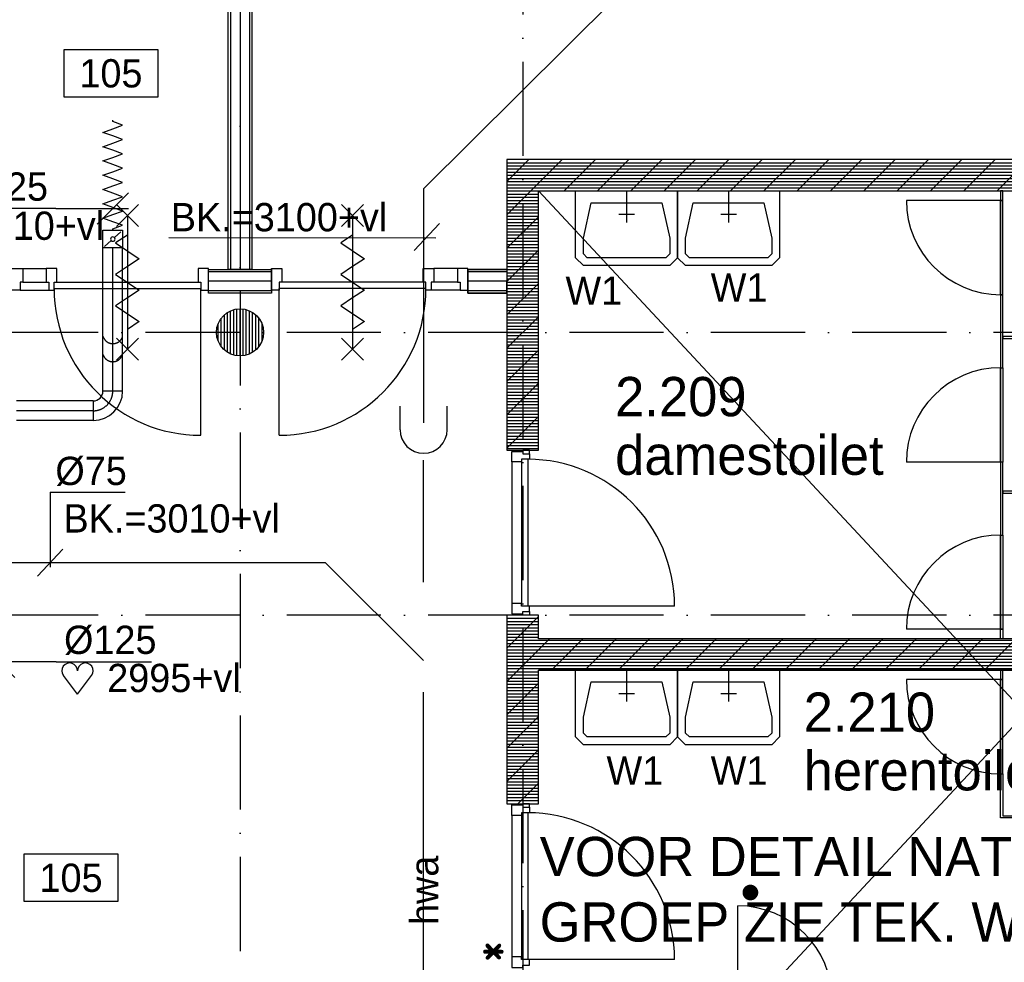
# Model space of a CAD drawing. Extents: x -1448 to 118900, y -195097 to 442500.
# Tile 94 of 103: x 63262 to 69532, y 409963 to 415963. Entities that reach past the tile are written whole.
import ezdxf
from ezdxf.enums import TextEntityAlignment as Align

# ---------------------------------------------------------------- set-up
doc = ezdxf.new("R2010")
doc.units = 0
doc.header["$LTSCALE"] = 100
for name, pattern in [('2322122', [47, 40, -7]), ('CENTER2', [11.25, 7.5, -1.25, 1.25, -1.25]), ('CENTER4', [5, 3.125, -0.625, 0.625, -0.625]), ('DASHDOT', [9, 6, -1.5, 0, -1.5]), ('LURETOUR', [6, 4, -2])]:
    doc.linetypes.add(name, pattern=pattern)
doc.layers.get('0').update_dxf_attribs({"linetype": 'CONTINUOUS'})
for name, color, linetype in [('AL$7----_STRAMIEN', 1, 'DASHDOT'), ('AL22----_BINNENWAND', 7, 'CONTINUOUS'), ('ALL-----_REFLIJNEN', 8, 'CONTINUOUS'), ('BOUW', 8, 'CONTINUOUS'), ('WL521---', 4, 'CONTINUOUS'), ('WL532---', 4, 'CONTINUOUS'), ('WL562---', 4, 'CONTINUOUS'), ('WL570---_HARTLIJN', 1, 'CONTINUOUS'), ('WL570---_RETOUR', 3, 'CONTINUOUS'), ('WM521---', 1, 'CONTINUOUS'), ('WM570---', 1, 'CONTINUOUS')]:
    doc.layers.add(name, color=color, linetype=linetype)
doc.styles.add('BURO-018', font='BUROFONT.shx', dxfattribs={"height": 180})
doc.styles.add('BURO-025', font='BUROFONT.shx', dxfattribs={"height": 250})
doc.styles.get("Standard").update_dxf_attribs({"font": 'ISOCP'})

# ---------------------------------------------------------------- blocks, each defined once
blk = doc.blocks.new('LU-1D-F-7D2BC')
at = {"color": 0, "linetype": 'CONTINUOUS'}
for p, q in [((-350, 0), (-341.2, 0)), ((-341.2, 0), (-318.5, 62.5)), ((-318.5, 62.5), (-295.7, 0)), ((-295.7, 0), (-273, -62.5)), ((-273, -62.5), (-250.2, 0)), ((-250.2, 0), (-227.5, 62.5)), ((-227.5, 62.5), (-204.7, 0)), ((-204.7, 0), (-182, -62.5)), ((-182, -62.5), (-159.2, 0)), ((-159.2, 0), (-136.5, 62.5)), ((-136.5, 62.5), (-113.7, 0)), ((-113.7, 0), (-91, -62.5)), ((-91, -62.5), (-68.2, 0)), ((-68.2, 0), (-45.5, 62.5)), ((-45.5, 62.5), (-22.7, 0)), ((-22.7, 0), (0, -62.5)), ((0, -62.5), (22.7, 0)), ((22.7, 0), (45.5, 62.5)), ((45.5, 62.5), (68.2, 0)), ((68.2, 0), (91, -62.5)), ((91, -62.5), (113.7, 0)), ((113.7, 0), (136.5, 62.5)), ((136.5, 62.5), (159.2, 0)), ((159.2, 0), (182, -62.5)), ((182, -62.5), (204.7, 0)), ((204.7, 0), (227.5, 62.5)), ((227.5, 62.5), (250.2, 0)), ((250.2, 0), (273, -62.5)), ((273, -62.5), (295.7, 0)), ((295.7, 0), (318.5, 62.5)), ((318.5, 62.5), (341.2, 0)), ((341.2, 0), (350, 0))]:
    blk.add_line(p, q, dxfattribs=at)
blk = doc.blocks.new('LU-1D-KL-7D70')
at = {"color": 0, "linetype": 'CONTINUOUS'}
for p, q in [((-56.4, 62.5), (-56.4, -62.5)), ((56.4, 62.5), (-56.4, 62.5)), ((47, 52), (9.5, 10.5)), ((56.4, -62.5), (56.4, 62.5)), ((-56.4, -62.5), (56.4, -62.5)), ((-9.5, -10.5), (-47, -52))]:
    blk.add_line(p, q, dxfattribs=at)
blk.add_circle((0, 0), 14.1, dxfattribs=at)
blk = doc.blocks.new('LU-1D-K-7D')
at = {"color": 0, "linetype": 'CONTINUOUS'}
for p, q in [((-0.5, 62.5), (0.5, 62.5)), ((-0.5, -62.5), (0.5, -62.5))]:
    blk.add_line(p, q, dxfattribs=at)
at = {"layer": 'WL570---_HARTLIJN', "linetype": 'CENTER2'}
blk.add_line((-0.5, 0), (0.5, 0), dxfattribs=at)
blk = doc.blocks.new('LU-ORND')
at = {"color": 0, "linetype": 'CONTINUOUS'}
for p, q in [((-3, 1.5), (-3, -1.5)), ((3, 1.5), (-3, 1.5)), ((3, -1.5), (3, 1.5)), ((-3, -1.5), (3, -1.5))]:
    blk.add_line(p, q, dxfattribs=at)
blk = doc.blocks.new('LU-1D-B-1-7D5A7D')
at = {"color": 0, "linetype": 'CONTINUOUS'}
for p, q in [((62.5, 125), (-62.5, 125)), ((-125, 62.5), (-125, -62.5))]:
    blk.add_line(p, q, dxfattribs=at)
for radius in [62.5, 187.5]:
    blk.add_arc((-125, 125), radius, 270, 0, dxfattribs=at)
at = {"layer": 'WL570---_HARTLIJN', "linetype": 'CENTER4'}
blk.add_arc((-125, 125), 125, 270, 0, dxfattribs=at)
blk = doc.blocks.new('*U119', base_point=(63194.7, 54158))
at = {"color": 0, "linetype": 'CONTINUOUS'}
for p, q in [((63232, 54058.3), (63032.5, 54257.7)), ((63494.7, 54158), (63032.2, 54158)), ((63494.7, 54158), (64101.2, 54158))]:
    blk.add_line(p, q, dxfattribs=at)
at = {"layer": 'WM570---', "linetype": 'CONTINUOUS', "style": 'BURO-018'}
blk.add_text('%%c125', height=180, dxfattribs=at).set_placement((63544.7, 54208))
blk = doc.blocks.new('HART')
at = {"color": 1}
for q in [(-39.7, 52.4), (39.7, 52.4)]:
    blk.add_line((0, 0), q, dxfattribs=at)
for centre, start, end in [((-22.1, 65.7), 0, 217.1867), ((22.1, 65.7), 322.8133, 180)]:
    blk.add_arc(centre, 22.1, start, end, dxfattribs=at)
blk = doc.blocks.new('*U122', base_point=(63792.7, 55652.5))
at = {"color": 0, "linetype": 'CONTINUOUS'}
for p, q in [((63755.5, 55552.8), (63954.9, 55752.2)), ((63492.7, 55652.5), (62886.3, 55652.5)), ((63492.7, 55652.5), (63955.2, 55652.5))]:
    blk.add_line(p, q, dxfattribs=at)
at = {"layer": 'WM570---', "linetype": 'CONTINUOUS', "style": 'BURO-018'}
blk.add_text('%%c125', height=180, dxfattribs=at).set_placement((63442.7, 55702.5), align=Align.RIGHT)
blk = doc.blocks.new('LDS')
at = {"color": 0, "linetype": 'CONTINUOUS'}
for p, q in [((0, 1), (1, 1)), ((0, -1), (1, -1))]:
    blk.add_line(p, q, dxfattribs=at)
blk.add_arc((0, 0), 1, 90, 270, dxfattribs=at)
blk = doc.blocks.new('2322122-5')
at = {"layer": 'WM521---', "color": 0, "style": 'BURO-018'}
blk.add_text('hwa', height=180, rotation=90, dxfattribs=at).set_placement((65834.5, 410421.4), align=Align.MIDDLE)

msp = doc.modelspace()

# ---------------------------------------------------------------- linework, layer by layer
at = {"layer": 'AL$7----_STRAMIEN', "color": 1}
for p, q in [((88065.4, 413972.7), (47396.4, 413972.7)), ((88065.4, 412172.7), (2467.7, 412172.7))]:
    msp.add_line(p, q, dxfattribs=at)
for points in [[(64665.4, 433137.4), (64665.4, 402583.9)], [(66465.4, 430097.3), (66465.4, 402583.9)]]:
    msp.add_lwpolyline(points, dxfattribs=at)
at = {"layer": 'AL22----_BINNENWAND', "color": 8}
for p, q in [((64590.4, 414372.7), (64590.4, 421082.7)), ((64740.4, 421082.7), (64740.4, 414372.7))]:
    msp.add_line(p, q, dxfattribs=at)
at = {"layer": 'AL22----_BINNENWAND', "color": 8, "linetype": 'CONTINUOUS'}
for p, q in [((64605.4, 421082.7), (64605.4, 414372.7)), ((64725.4, 421082.7), (64725.4, 414372.7))]:
    msp.add_line(p, q, dxfattribs=at)
at = {"layer": 'ALL-----_REFLIJNEN', "color": 8, "linetype": 'CONTINUOUS'}
for p, q in [((64665.4, 421082.7), (64665.4, 414372.7)), ((66716.9, 415072.7), (66365.4, 414721.3)), ((66504.7, 415072.7), (66365.4, 414933.4)), ((66365.4, 415072.7), (66365.4, 413222.9)), ((72965.4, 415072.7), (66365.4, 415072.7)), ((66929, 415072.7), (66729, 414872.7)), ((67141.1, 415072.7), (66941.1, 414872.7)), ((67353.3, 415072.7), (67153.3, 414872.7)), ((67565.4, 415072.7), (67365.4, 414872.7)), ((67777.5, 415072.7), (67577.5, 414872.7)), ((67989.6, 415072.7), (67789.6, 414872.7)), ((68201.8, 415072.7), (68001.8, 414872.7)), ((68413.9, 415072.7), (68213.9, 414872.7)), ((68626, 415072.7), (68426, 414872.7)), ((68838.2, 415072.7), (68638.2, 414872.7)), ((69050.3, 415072.7), (68850.3, 414872.7)), ((69262.4, 415072.7), (69062.4, 414872.7)), ((69474.6, 415072.7), (69274.6, 414872.7)), ((69686.7, 415072.7), (69486.7, 414872.7)), ((66365.4, 415052.7), (72965.4, 415052.7)), ((66365.4, 415032.7), (72965.4, 415032.7)), ((66365.4, 415012.7), (72965.4, 415012.7)), ((66365.4, 414992.7), (72965.4, 414992.7)), ((66365.4, 414972.7), (72965.4, 414972.7)), ((66365.4, 414952.7), (72965.4, 414952.7)), ((66365.4, 414932.7), (72965.4, 414932.7)), ((66365.4, 414912.7), (72965.4, 414912.7)), ((66365.4, 414892.7), (72965.4, 414892.7)), ((66365.4, 414872.7), (72965.4, 414872.7)), ((66365.4, 414852.7), (66565.4, 414852.7)), ((66365.4, 414832.7), (66565.4, 414832.7)), ((66565.4, 413222.9), (66565.4, 414872.7)), ((66565.4, 414872.7), (70765.4, 414872.7)), ((66801.7, 414572.7), (66801.7, 414872.7)), ((66801.7, 414872.7), (67451.7, 414872.7)), ((67451.7, 414872.7), (67451.7, 414572.7)), ((67451.7, 414572.7), (67451.7, 414872.7)), ((67451.7, 414872.7), (68101.7, 414872.7)), ((68101.7, 414872.7), (68101.7, 414572.7)), ((69521.9, 414872.7), (69508.9, 414872.7)), ((69508.9, 414872.7), (69508.9, 414812.7)), ((69521.9, 414812.7), (69521.9, 414872.7)), ((65452.5, 414786.7), (65312.5, 414646.7)), ((65312.5, 414786.7), (65452.5, 414646.7)), ((66365.4, 414812.7), (66565.4, 414812.7)), ((66365.4, 414792.7), (66565.4, 414792.7)), ((66365.4, 414772.7), (66565.4, 414772.7)), ((66851.7, 414572.7), (66901.7, 414797.7)), ((66901.7, 414797.7), (67351.7, 414797.7)), ((67351.7, 414797.7), (67401.7, 414572.7)), ((67501.7, 414572.7), (67551.7, 414797.7)), ((67551.7, 414797.7), (68001.7, 414797.7)), ((68001.7, 414797.7), (68051.7, 414572.7)), ((69508.9, 414812.7), (68908.9, 414812.7)), ((69508.9, 414212.7), (69508.9, 414812.7)), ((69521.9, 414812.7), (69508.9, 414812.7)), ((69508.9, 414812.7), (69508.9, 414212.7)), ((69508.9, 414812.7), (69521.9, 414812.7)), ((69521.9, 414212.7), (69521.9, 414812.7)), ((65382.5, 414716.7), (65382.5, 413866.7)), ((66365.4, 414752.7), (66565.4, 414752.7)), ((66365.4, 414732.7), (66565.4, 414732.7)), ((66365.4, 414712.7), (66565.4, 414712.7)), ((66565.4, 414709.1), (66365.4, 414509.1)), ((66365.4, 414692.7), (66565.4, 414692.7)), ((66365.4, 414672.7), (66565.4, 414672.7)), ((66365.4, 414652.7), (66565.4, 414652.7)), ((66365.4, 414632.7), (66565.4, 414632.7)), ((65382.5, 414591.7), (65307.5, 414541.7)), ((66365.4, 414612.7), (66565.4, 414612.7)), ((66365.4, 414592.7), (66565.4, 414592.7)), ((66365.4, 414572.7), (66565.4, 414572.7)), ((66801.7, 414447.7), (66801.7, 414572.7)), ((66851.7, 414472.7), (66851.7, 414572.7)), ((67401.7, 414572.7), (67401.7, 414472.7)), ((67451.7, 414572.7), (67451.7, 414447.7)), ((67451.7, 414447.7), (67451.7, 414572.7)), ((67501.7, 414472.7), (67501.7, 414572.7)), ((68051.7, 414572.7), (68051.7, 414472.7)), ((68101.7, 414572.7), (68101.7, 414447.7)), ((65307.5, 414541.7), (65457.5, 414441.7)), ((66365.4, 414552.7), (66565.4, 414552.7)), ((66365.4, 414532.7), (66565.4, 414532.7)), ((66365.4, 414512.7), (66565.4, 414512.7)), ((65457.5, 414441.7), (65382.5, 414391.7)), ((66565.4, 414497), (66365.4, 414297)), ((66365.4, 414492.7), (66565.4, 414492.7)), ((66365.4, 414472.7), (66565.4, 414472.7)), ((66365.4, 414452.7), (66565.4, 414452.7)), ((66851.7, 414397.7), (66801.7, 414447.7)), ((66876.7, 414447.7), (66851.7, 414472.7)), ((67376.7, 414447.7), (66876.7, 414447.7)), ((67401.7, 414472.7), (67376.7, 414447.7)), ((67451.7, 414447.7), (67401.7, 414397.7)), ((67501.7, 414397.7), (67451.7, 414447.7)), ((67526.7, 414447.7), (67501.7, 414472.7)), ((68026.7, 414447.7), (67526.7, 414447.7)), ((68051.7, 414472.7), (68026.7, 414447.7)), ((68101.7, 414447.7), (68051.7, 414397.7)), ((63214.4, 414379.7), (63281.4, 414379.7)), ((63281.4, 414379.7), (63281.4, 414291.7)), ((63281.4, 414379.7), (63431.4, 414379.7)), ((63498.4, 414379.7), (63431.4, 414379.7)), ((63431.4, 414379.7), (63431.4, 414291.7)), ((63498.4, 414291.7), (63498.4, 414379.7)), ((64465.4, 414379.7), (64398.4, 414379.7)), ((64398.4, 414379.7), (64398.4, 414291.7)), ((64465.4, 414240.7), (64465.4, 414379.7)), ((64865.5, 414240.7), (64865.5, 414379.7)), ((64865.5, 414379.7), (64932.5, 414379.7)), ((64932.5, 414379.7), (64932.5, 414291.7)), ((65382.5, 414391.7), (65307.5, 414341.7)), ((65832.5, 414291.7), (65832.5, 414379.7)), ((65832.5, 414379.7), (65899.5, 414379.7)), ((66049.5, 414379.7), (65899.5, 414379.7)), ((65899.5, 414379.7), (65899.5, 414291.7)), ((66116.5, 414379.7), (66049.5, 414379.7)), ((66049.5, 414379.7), (66049.5, 414291.7)), ((66116.5, 414240.7), (66116.5, 414379.7)), ((66365.4, 414432.7), (66565.4, 414432.7)), ((66365.4, 414412.7), (66565.4, 414412.7)), ((66365.4, 414392.7), (66565.4, 414392.7)), ((67401.7, 414397.7), (66851.7, 414397.7)), ((68051.7, 414397.7), (67501.7, 414397.7)), ((64465.4, 414222.7), (64465.4, 414372.7)), ((64465.4, 414372.7), (64865.4, 414372.7)), ((64865.4, 414357.7), (64465.4, 414357.7)), ((64740.4, 414372.7), (64590.4, 414372.7)), ((64865.4, 414372.7), (64865.4, 414222.7)), ((65307.5, 414341.7), (65457.5, 414241.7)), ((66365.5, 414372.7), (66116.5, 414372.7)), ((66116.5, 414372.7), (66116.5, 414222.7)), ((66116.5, 414222.7), (66116.5, 414372.7)), ((66116.5, 414372.7), (66365.4, 414372.7)), ((66362, 414357.7), (66116.5, 414357.7)), ((66365.4, 414357.7), (66116.5, 414357.7)), ((66365.4, 414222.7), (66365.5, 414372.7)), ((66365.4, 414372.7), (66365.4, 414222.7)), ((66365.4, 414372.7), (66565.4, 414372.7)), ((66365.4, 414352.7), (66565.4, 414352.7)), ((66365.4, 414332.7), (66565.4, 414332.7)), ((63281.4, 414291.7), (63264.4, 414291.7)), ((63264.4, 414291.7), (63264.4, 414240.7)), ((63281.4, 414291.7), (63431.4, 414291.7)), ((63431.4, 414291.7), (63448.4, 414291.7)), ((63448.4, 414291.7), (63448.4, 414240.7)), ((63481.4, 414291.7), (64415.4, 414291.7)), ((63481.4, 414240.7), (63481.4, 414291.7)), ((63481.4, 414291.7), (63498.4, 414291.7)), ((64398.4, 414291.7), (64415.4, 414291.7)), ((64415.4, 414291.7), (64415.4, 414240.7)), ((64862, 414297.7), (64465.4, 414297.7)), ((64932.5, 414291.7), (64915.5, 414291.7)), ((64915.5, 414291.7), (64915.5, 414240.7)), ((65849.5, 414291.7), (64915.5, 414291.7)), ((65849.5, 414291.7), (65832.5, 414291.7)), ((65849.5, 414240.7), (65849.5, 414291.7)), ((65899.5, 414291.7), (65882.5, 414291.7)), ((65882.5, 414291.7), (65882.5, 414240.7)), ((66049.5, 414291.7), (65899.5, 414291.7)), ((66049.5, 414291.7), (66066.5, 414291.7)), ((66066.5, 414291.7), (66066.5, 414240.7)), ((66365.5, 414297.7), (66116.5, 414297.7)), ((66365.4, 414312.7), (66565.4, 414312.7)), ((66365.4, 414292.7), (66565.4, 414292.7)), ((66565.4, 414284.9), (66365.4, 414084.9)), ((66365.4, 414272.7), (66565.4, 414272.7)), ((66365.4, 414252.7), (66565.4, 414252.7)), ((63264.4, 414240.7), (63214.4, 414240.7)), ((63264.4, 414240.7), (63448.4, 414240.7)), ((63448.4, 414240.7), (63481.4, 414240.7)), ((63448.4, 414240.7), (63481.4, 414240.7)), ((63481.4, 414251.7), (64415.4, 414251.7)), ((64415.4, 413317.7), (64415.4, 414251.7)), ((64415.4, 414240.7), (64465.4, 414240.7)), ((64865.4, 414237.7), (64465.4, 414237.7)), ((64865.4, 414222.7), (64465.4, 414222.7)), ((64915.5, 414240.7), (64865.5, 414240.7)), ((64915.5, 413317.7), (64915.5, 414251.7)), ((65849.5, 414251.7), (64915.5, 414251.7)), ((65382.5, 414191.7), (65307.5, 414141.7)), ((65457.5, 414241.7), (65382.5, 414191.7)), ((65882.5, 414240.7), (65849.5, 414240.7)), ((65882.5, 414240.7), (65849.5, 414240.7)), ((66066.5, 414240.7), (65882.5, 414240.7)), ((66066.5, 414240.7), (66116.5, 414240.7)), ((66362, 414237.7), (66116.5, 414237.7)), ((66365.4, 414237.7), (66116.5, 414237.7)), ((66116.5, 414222.7), (66365.4, 414222.7)), ((66365.4, 414222.7), (66116.5, 414222.7)), ((66365.4, 414232.7), (66565.4, 414232.7)), ((66365.4, 414212.7), (66565.4, 414212.7)), ((66365.4, 414192.7), (66565.4, 414192.7)), ((69508.9, 414212.7), (69521.9, 414212.7)), ((69521.9, 414212.7), (69508.9, 414212.7)), ((69508.9, 414212.7), (69508.9, 413747.7)), ((69521.9, 413747.7), (69521.9, 414212.7)), ((65307.5, 414141.7), (65457.5, 414041.7)), ((66365.4, 414172.7), (66565.4, 414172.7)), ((66365.4, 414152.7), (66565.4, 414152.7)), ((66365.4, 414132.7), (66565.4, 414132.7)), ((64565.6, 413860.9), (64565.6, 414084.5)), ((64585.6, 413845.8), (64585.6, 414099.6)), ((64605.6, 413835.3), (64605.6, 414110.2)), ((64625.6, 413828.2), (64625.6, 414117.3)), ((64645.6, 413824.1), (64645.6, 414121.4)), ((64665.6, 413822.7), (64665.6, 414122.7)), ((64685.6, 413824.1), (64685.6, 414121.4)), ((64705.6, 413828.2), (64705.6, 414117.3)), ((64725.6, 413835.3), (64725.6, 414110.2)), ((64745.6, 413845.8), (64745.6, 414099.6)), ((64765.6, 413860.9), (64765.6, 414084.5)), ((66365.4, 414112.7), (66565.4, 414112.7)), ((66365.4, 414092.7), (66565.4, 414092.7)), ((66365.4, 414072.7), (66565.4, 414072.7)), ((66565.4, 414072.7), (66365.4, 413872.7)), ((64525.6, 413918.9), (64525.6, 414026.6)), ((64545.6, 413882.7), (64545.6, 414062.7)), ((64785.6, 413882.7), (64785.6, 414062.7)), ((64805.6, 413918.9), (64805.6, 414026.6)), ((65457.5, 414041.7), (65382.5, 413991.7)), ((66365.4, 414052.7), (66565.4, 414052.7)), ((66365.4, 414032.7), (66565.4, 414032.7)), ((66365.4, 414012.7), (66565.4, 414012.7)), ((66365.4, 413992.7), (66565.4, 413992.7)), ((66365.4, 413972.7), (66565.4, 413972.7)), ((66365.4, 413952.7), (66565.4, 413952.7)), ((70765.4, 413946.2), (69521.9, 413946.2)), ((69521.9, 413946.2), (69521.9, 413933.2)), ((65452.5, 413936.7), (65312.5, 413796.7)), ((65312.5, 413936.7), (65452.5, 413796.7)), ((66365.4, 413932.7), (66565.4, 413932.7)), ((66365.4, 413912.7), (66565.4, 413912.7)), ((66365.4, 413892.7), (66565.4, 413892.7)), ((69521.9, 413933.2), (70765.4, 413933.2)), ((66365.4, 413872.7), (66565.4, 413872.7)), ((66565.4, 413860.6), (66365.4, 413660.6)), ((66365.4, 413852.7), (66565.4, 413852.7)), ((66365.4, 413832.7), (66565.4, 413832.7)), ((66365.4, 413812.7), (66565.4, 413812.7)), ((66365.4, 413792.7), (66565.4, 413792.7)), ((66365.4, 413772.7), (66565.4, 413772.7)), ((66365.4, 413752.7), (66565.4, 413752.7)), ((66365.4, 413732.7), (66565.4, 413732.7)), ((66365.4, 413712.7), (66565.4, 413712.7)), ((66365.4, 413692.7), (66565.4, 413692.7)), ((69508.9, 413747.7), (69508.9, 413147.7)), ((69508.9, 413747.7), (69521.9, 413747.7)), ((69508.9, 413147.7), (69508.9, 413747.7)), ((69508.9, 413747.7), (69521.9, 413747.7)), ((69521.9, 413747.7), (69521.9, 413147.7)), ((66365.4, 413672.7), (66565.4, 413672.7)), ((66365.4, 413652.7), (66565.4, 413652.7)), ((66565.4, 413648.5), (66365.4, 413448.5)), ((66365.4, 413632.7), (66565.4, 413632.7)), ((66365.4, 413612.7), (66565.4, 413612.7)), ((66365.4, 413592.7), (66565.4, 413592.7)), ((66365.4, 413572.7), (66565.4, 413572.7)), ((66365.4, 413552.7), (66565.4, 413552.7)), ((66365.4, 413532.7), (66565.4, 413532.7)), ((66365.4, 413512.7), (66565.4, 413512.7)), ((66365.4, 413492.7), (66565.4, 413492.7)), ((66365.4, 413472.7), (66565.4, 413472.7)), ((66365.4, 413452.7), (66565.4, 413452.7)), ((66565.4, 413436.3), (66365.4, 413236.3)), ((66365.4, 413432.7), (66565.4, 413432.7)), ((66365.4, 413412.7), (66565.4, 413412.7)), ((66365.4, 413392.7), (66565.4, 413392.7)), ((66365.4, 413372.7), (66565.4, 413372.7)), ((66365.4, 413352.7), (66565.4, 413352.7)), ((66365.4, 413332.7), (66565.4, 413332.7)), ((66365.4, 413312.7), (66565.4, 413312.7)), ((66365.4, 413292.7), (66565.4, 413292.7)), ((66365.4, 413272.7), (66565.4, 413272.7)), ((66365.4, 413252.7), (66565.4, 413252.7)), ((66365.4, 413232.7), (66565.4, 413232.7)), ((66365.4, 413222.9), (66565.4, 413222.9)), ((66395.4, 413147.9), (66395.4, 413214.9)), ((66395.4, 413214.9), (66465.4, 413214.9)), ((66509.4, 413222.9), (66465.4, 413222.9)), ((66465.4, 413222.9), (66465.4, 413199.9)), ((66465.4, 413214.9), (66465.4, 413199.9)), ((66465.4, 413199.9), (66509.4, 413199.9)), ((66509.4, 413199.9), (66509.4, 413222.9)), ((66509.4, 413199.9), (66509.4, 413164.9)), ((66565.4, 413224.2), (66564.1, 413222.9)), ((66395.4, 413147.9), (66395.4, 412247.9)), ((66458.4, 413147.9), (66395.4, 413147.9)), ((66509.4, 413164.9), (66458.4, 413164.9)), ((66458.4, 413164.9), (66458.4, 413147.9)), ((66458.4, 413164.9), (66458.4, 412230.9)), ((66498.4, 413164.9), (66498.4, 412230.9)), ((69508.9, 413147.7), (68908.9, 413147.7)), ((69521.9, 413147.7), (69508.9, 413147.7)), ((69508.9, 413147.7), (69508.9, 412682.7)), ((69521.9, 413147.7), (69508.9, 413147.7)), ((69521.9, 412682.7), (69521.9, 413147.7)), ((70765.4, 412962.2), (69521.9, 412962.2)), ((69521.9, 412962.2), (69521.9, 412949.2)), ((69521.9, 412949.2), (70765.4, 412949.2)), ((69508.9, 412682.7), (69508.9, 412082.7)), ((69508.9, 412082.7), (69508.9, 412682.7)), ((69508.9, 412682.7), (69521.9, 412682.7)), ((69508.9, 412682.7), (69521.9, 412682.7)), ((69521.9, 412682.7), (69521.9, 412082.7)), ((66458.4, 412247.9), (66395.4, 412247.9)), ((66395.4, 412247.9), (66395.4, 412180.9)), ((66458.4, 412230.9), (66458.4, 412247.9)), ((66509.4, 412230.9), (66458.4, 412230.9)), ((66465.4, 412180.9), (66465.4, 412195.9)), ((66465.4, 412195.9), (66509.4, 412195.9)), ((66465.4, 412172.9), (66465.4, 412195.9)), ((67432.4, 412230.9), (66498.4, 412230.9)), ((66509.4, 412195.9), (66509.4, 412230.9)), ((66509.4, 412195.9), (66509.4, 412172.9)), ((66565.4, 412172.7), (66365.4, 412172.7)), ((66365.4, 412172.7), (66365.4, 410972.9)), ((66565.4, 412163.5), (66365.4, 411963.5)), ((66365.4, 412152.7), (66565.4, 412152.7)), ((66365.4, 412132.7), (66565.4, 412132.7)), ((66395.4, 412180.9), (66465.4, 412180.9)), ((66509.4, 412172.9), (66465.4, 412172.9)), ((66565.4, 412022.7), (66565.4, 412172.7)), ((66365.4, 412112.7), (66565.4, 412112.7)), ((66365.4, 412092.7), (66565.4, 412092.7)), ((66365.4, 412072.7), (66565.4, 412072.7)), ((69508.9, 412082.7), (68908.9, 412082.7)), ((69521.9, 412082.7), (69508.9, 412082.7)), ((69508.9, 412022.7), (69508.9, 412082.7)), ((69508.9, 412082.7), (69521.9, 412082.7)), ((69521.9, 412082.7), (69521.9, 412022.7)), ((66365.4, 412052.7), (66565.4, 412052.7)), ((66365.4, 412032.7), (66565.4, 412032.7)), ((66636.7, 412022.7), (66365.4, 411751.4)), ((66365.4, 412012.7), (70965.4, 412012.7)), ((70765.4, 412022.7), (66565.4, 412022.7)), ((70765.4, 412022.7), (66565.4, 412022.7)), ((66848.8, 412022.7), (66648.8, 411822.7)), ((67061, 412022.7), (66861, 411822.7)), ((67273.1, 412022.7), (67073.1, 411822.7)), ((67485.2, 412022.7), (67285.2, 411822.7)), ((67697.4, 412022.7), (67497.4, 411822.7)), ((67909.5, 412022.7), (67709.5, 411822.7)), ((68121.6, 412022.7), (67921.6, 411822.7)), ((68333.8, 412022.7), (68133.8, 411822.7)), ((68545.9, 412022.7), (68345.9, 411822.7)), ((68758, 412022.7), (68558, 411822.7)), ((68970.2, 412022.7), (68770.2, 411822.7)), ((69182.3, 412022.7), (68982.3, 411822.7)), ((69394.4, 412022.7), (69194.4, 411822.7)), ((69606.6, 412022.7), (69406.6, 411822.7)), ((69521.9, 412022.7), (69508.9, 412022.7)), ((66365.4, 411992.7), (70965.4, 411992.7)), ((66365.4, 411972.7), (70965.4, 411972.7)), ((66365.4, 411952.7), (70965.4, 411952.7)), ((66365.4, 411932.7), (70965.4, 411932.7)), ((66365.4, 411912.7), (70965.4, 411912.7)), ((66365.4, 411892.7), (70965.4, 411892.7)), ((66365.4, 411872.7), (70965.4, 411872.7)), ((66365.4, 411852.7), (70965.4, 411852.7)), ((66365.4, 411832.7), (70965.4, 411832.7)), ((66365.4, 411812.7), (66565.4, 411812.7)), ((70765.4, 411822.7), (66565.4, 411822.7)), ((66565.4, 410972.9), (66565.4, 411822.7)), ((66565.4, 411822.7), (70765.4, 411822.7)), ((66801.7, 411522.7), (66801.7, 411822.7)), ((66801.7, 411822.7), (67451.7, 411822.7)), ((67451.7, 411822.7), (67451.7, 411522.7)), ((67451.7, 411522.7), (67451.7, 411822.7)), ((67451.7, 411822.7), (68101.7, 411822.7)), ((68101.7, 411822.7), (68101.7, 411522.7)), ((69521.9, 411822.7), (69508.9, 411822.7)), ((69508.9, 411822.7), (69508.9, 411762.7)), ((69521.9, 411762.7), (69521.9, 411822.7)), ((66365.4, 411792.7), (66565.4, 411792.7)), ((66365.4, 411772.7), (66565.4, 411772.7)), ((66365.4, 411752.7), (66565.4, 411752.7)), ((66851.7, 411522.7), (66901.7, 411747.7)), ((66901.7, 411747.7), (67351.7, 411747.7)), ((67351.7, 411747.7), (67401.7, 411522.7)), ((67501.7, 411522.7), (67551.7, 411747.7)), ((67551.7, 411747.7), (68001.7, 411747.7)), ((68001.7, 411747.7), (68051.7, 411522.7)), ((69508.9, 411762.7), (68908.9, 411762.7)), ((69508.9, 411162.7), (69508.9, 411762.7)), ((69521.9, 411762.7), (69508.9, 411762.7)), ((69508.9, 411762.7), (69508.9, 411162.7)), ((69508.9, 411762.7), (69521.9, 411762.7)), ((69521.9, 411162.7), (69521.9, 411762.7)), ((66565.4, 411739.3), (66365.4, 411539.3)), ((66365.4, 411732.7), (66565.4, 411732.7)), ((66365.4, 411712.7), (66565.4, 411712.7)), ((66365.4, 411692.7), (66565.4, 411692.7)), ((66365.4, 411672.7), (66565.4, 411672.7)), ((66365.4, 411652.7), (66565.4, 411652.7)), ((66365.4, 411632.7), (66565.4, 411632.7)), ((66365.4, 411612.7), (66565.4, 411612.7)), ((66365.4, 411592.7), (66565.4, 411592.7)), ((66365.4, 411572.7), (66565.4, 411572.7)), ((66365.4, 411552.7), (66565.4, 411552.7)), ((66365.4, 411532.7), (66565.4, 411532.7)), ((66565.4, 411527.1), (66365.4, 411327.1)), ((66365.4, 411512.7), (66565.4, 411512.7)), ((66801.7, 411397.7), (66801.7, 411522.7)), ((66851.7, 411422.7), (66851.7, 411522.7)), ((67401.7, 411522.7), (67401.7, 411422.7)), ((67451.7, 411522.7), (67451.7, 411397.7)), ((67451.7, 411397.7), (67451.7, 411522.7)), ((67501.7, 411422.7), (67501.7, 411522.7)), ((68051.7, 411522.7), (68051.7, 411422.7)), ((68101.7, 411522.7), (68101.7, 411397.7)), ((66365.4, 411492.7), (66565.4, 411492.7)), ((66365.4, 411472.7), (66565.4, 411472.7)), ((66365.4, 411452.7), (66565.4, 411452.7)), ((66365.4, 411432.7), (66565.4, 411432.7)), ((66365.4, 411412.7), (66565.4, 411412.7)), ((66365.4, 411392.7), (66565.4, 411392.7)), ((66365.4, 411372.7), (66565.4, 411372.7)), ((66851.7, 411347.7), (66801.7, 411397.7)), ((66876.7, 411397.7), (66851.7, 411422.7)), ((67376.7, 411397.7), (66876.7, 411397.7)), ((67401.7, 411422.7), (67376.7, 411397.7)), ((67451.7, 411397.7), (67401.7, 411347.7)), ((67501.7, 411347.7), (67451.7, 411397.7)), ((67526.7, 411397.7), (67501.7, 411422.7)), ((68026.7, 411397.7), (67526.7, 411397.7)), ((68051.7, 411422.7), (68026.7, 411397.7)), ((68101.7, 411397.7), (68051.7, 411347.7)), ((66365.4, 411352.7), (66565.4, 411352.7)), ((66365.4, 411332.7), (66565.4, 411332.7)), ((66565.4, 411315), (66365.4, 411115)), ((66365.4, 411312.7), (66565.4, 411312.7)), ((67401.7, 411347.7), (66851.7, 411347.7)), ((68051.7, 411347.7), (67501.7, 411347.7)), ((66365.4, 411292.7), (66565.4, 411292.7)), ((66365.4, 411272.7), (66565.4, 411272.7)), ((66365.4, 411252.7), (66565.4, 411252.7)), ((66365.4, 411232.7), (66565.4, 411232.7)), ((66365.4, 411212.7), (66565.4, 411212.7)), ((66365.4, 411192.7), (66565.4, 411192.7)), ((66365.4, 411172.7), (66565.4, 411172.7)), ((66365.4, 411152.7), (66565.4, 411152.7)), ((66365.4, 411132.7), (66565.4, 411132.7)), ((69508.9, 410883.2), (69508.9, 411162.7)), ((69508.9, 411162.7), (69521.9, 411162.7)), ((69508.9, 411162.7), (69521.9, 411162.7)), ((69521.9, 411162.7), (69521.9, 410896.2)), ((66365.4, 411112.7), (66565.4, 411112.7)), ((66365.4, 411092.7), (66565.4, 411092.7)), ((66365.4, 411072.7), (66565.4, 411072.7)), ((66565.4, 411102.9), (66435.4, 410972.9)), ((66365.4, 411052.7), (66565.4, 411052.7)), ((66365.4, 411032.7), (66565.4, 411032.7)), ((66365.4, 411012.7), (66565.4, 411012.7)), ((66365.4, 410992.7), (66565.4, 410992.7)), ((66365.4, 410972.9), (66565.4, 410972.9)), ((66395.4, 410897.9), (66395.4, 410964.9)), ((66395.4, 410964.9), (66465.4, 410964.9)), ((66509.4, 410972.9), (66465.4, 410972.9)), ((66465.4, 410972.9), (66465.4, 410949.9)), ((66465.4, 410964.9), (66465.4, 410949.9)), ((66465.4, 410949.9), (66509.4, 410949.9)), ((66509.4, 410949.9), (66509.4, 410972.9)), ((66509.4, 410949.9), (66509.4, 410914.9)), ((66395.4, 410897.9), (66395.4, 409997.9)), ((66458.4, 410897.9), (66395.4, 410897.9)), ((66509.4, 410914.9), (66458.4, 410914.9)), ((66458.4, 410914.9), (66458.4, 410897.9)), ((66458.4, 410914.9), (66458.4, 409980.9)), ((66498.4, 410914.9), (66498.4, 409980.9)), ((70765.4, 410883.2), (69508.9, 410883.2)), ((69521.9, 410896.2), (70765.4, 410896.2)), ((67835.9, 409722.7), (67835.9, 410322.7))]:
    msp.add_line(p, q, dxfattribs=at)
for points in [[(67126.7, 414872.7), (67126.7, 414672.7)], [(67776.7, 414872.7), (67776.7, 414672.7)], [(63878.4, 414786.7), (64018.4, 414646.7)], [(64018.4, 414786.7), (63878.4, 414646.7)], [(63948.4, 414716.7), (63948.4, 413866.7)], [(67176.7, 414722.7), (67076.7, 414722.7)], [(67826.7, 414722.7), (67726.7, 414722.7)], [(63948.4, 414591.7), (63873.4, 414541.7), (64023.4, 414441.7), (63948.4, 414391.7)], [(63948.4, 414391.7), (63873.4, 414341.7), (64023.4, 414241.7), (63948.4, 414191.7)], [(63948.4, 414191.7), (63873.4, 414141.7), (64023.4, 414041.7), (63948.4, 413991.7)], [(63878.4, 413936.7), (64018.4, 413796.7)], [(64018.4, 413936.7), (63878.4, 413796.7)], [(67126.7, 411822.7), (67126.7, 411622.7)], [(67776.7, 411822.7), (67776.7, 411622.7)], [(67176.7, 411672.7), (67076.7, 411672.7)], [(67826.7, 411672.7), (67726.7, 411672.7)], [(66509.4, 409945.9), (66509.4, 409980.9), (66458.4, 409980.9), (66458.4, 409997.9), (66395.4, 409997.9), (66395.4, 409930.9), (66465.4, 409930.9), (66465.4, 409945.9), (66509.4, 409945.9)], [(67432.4, 409980.9), (66498.4, 409980.9)]]:
    msp.add_lwpolyline(points, dxfattribs=at)
msp.add_circle((64665.6, 413972.7), 150, dxfattribs=at)
for centre, radius, start, end in [((69508.9, 414812.7), 600, 180, 270), ((64415.4, 414251.7), 934, 180, 270), ((64915.5, 414251.7), 934, 270, 360), ((69508.9, 413147.7), 600, 90, 180), ((66498.4, 412230.9), 934, 0, 90), ((69508.9, 412082.7), 600, 90, 180), ((69508.9, 411762.7), 600, 180, 270), ((66498.4, 409980.9), 934, 0, 90), ((67835.9, 409722.7), 600, 0, 90)]:
    msp.add_arc(centre, radius, start, end, dxfattribs=at)
at = {"layer": 'BOUW', "const_width": 49.8}
msp.add_lwpolyline([(67890.3, 410407.5, 1), (67940.5, 410407.5, 1)], format="xyb", close=True, dxfattribs=at)
msp.add_lwpolyline([(67890.3, 410407.5, 1), (67940.5, 410407.5, 1)], format="xyb", close=True, dxfattribs=at)
at = {"layer": 'WL521---', "linetype": '2322122'}
for p, q in [((67052, 416098.2), (65834.5, 414886.2)), ((65834.5, 414886.2), (65834.5, 413396)), ((65834.5, 407682.6), (65834.5, 413160.3)), ((65210.6, 412505), (49696.8, 412505)), ((65834.5, 411884), (65210.6, 412505))]:
    msp.add_line(p, q, dxfattribs=at)
at = {"layer": 'WL532---', "color": 1}
for p, q in [((65775, 414493.7), (65934.7, 414664.8)), ((63456.3, 412955.5), (63456.3, 412478.3)), ((63456.3, 412955.5), (63933.5, 412955.5)), ((63376.4, 412421.2), (63536.1, 412592.3))]:
    msp.add_line(p, q, dxfattribs=at)
at = {"layer": 'WL570---_RETOUR', "linetype": 'LURETOUR'}
for centre, radius, start, end in [((63855.5, 413967), 65.8, 197.53921, 341.85626), ((63855, 413851.2), 65.1, 197.01623, 343.07752)]:
    msp.add_arc(centre, radius, start, end, dxfattribs=at)
at = {"layer": 'WM521---'}
for p, q in [((66565.4, 414872.7), (72765.4, 408222.7)), ((66565.4, 408222.7), (72765.4, 414872.7))]:
    msp.add_line(p, q, dxfattribs=at)
at = {"layer": 'WM570---'}
msp.add_line((64211.2, 414576.2), (65911.6, 414574.1), dxfattribs=at)

# ---------------------------------------------------------------- block references
at = {"layer": 'WL562---', "color": 2, "xscale": 150, "yscale": 150, "zscale": 150, "rotation": 90}
msp.add_blockref('LDS', (65834.5, 413353.5), dxfattribs=at)
at = {"layer": 'WL570---_RETOUR', "linetype": 'LURETOUR'}
for name, p, xscale, rotation in [('LU-1D-F-7D2BC', (63855.2, 414972.8), -1, 270), ('LU-1D-K-7D', (63855.2, 414054.6), 910.6175567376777, 90), ('LU-1D-K-7D', (63485.8, 413473.8), 488.8830560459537, 180)]:
    msp.add_blockref(name, p, dxfattribs=dict(at, xscale=xscale, rotation=rotation))
at = {"layer": 'WL570---_RETOUR', "linetype": 'CONTINUOUS', "xscale": -1, "rotation": 90.0000000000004}
msp.add_blockref('LU-1D-KL-7D70', (63855.2, 414566.4), dxfattribs=at)
at = {"layer": 'WL570---_RETOUR', "linetype": 'LURETOUR'}
msp.add_blockref('LU-1D-B-1-7D5A7D', (63855.2, 413473.8), dxfattribs=at)
at = {"layer": 'WM521---'}
msp.add_blockref('2322122-5', (0, 0), dxfattribs=at)
at = {"layer": 'WM570---'}
ref = msp.add_blockref('LU-ORND', (63843.3, 415621.8), dxfattribs=dict(at, xscale=100, yscale=100, zscale=100))
ref.add_attrib('LU_TEXT1', '105', dxfattribs={"layer": '0', "color": 1, "linetype": 'CONTINUOUS', "height": 180, "style": 'BURO-018'}).set_placement((63843.3, 415621.8), align=Align.MIDDLE)
at = {"layer": 'WM570---', "linetype": 'LURETOUR'}
for name, p in [('*U122', (63792.7, 414760.9)), ('*U119', (63194.7, 411876.1))]:
    msp.add_blockref(name, p, dxfattribs=at)
at = {"layer": 'WM570---', "xscale": 2.25, "yscale": 2.25, "zscale": 2.25}
msp.add_blockref('HART', (63630.5, 411670.9), dxfattribs=at)
at = {"layer": 'WM570---'}
ref = msp.add_blockref('LU-ORND', (63589.4, 410501.5), dxfattribs=dict(at, xscale=100, yscale=100, zscale=100))
ref.add_attrib('LU_TEXT1', '105', dxfattribs={"layer": '0', "color": 1, "linetype": 'CONTINUOUS', "height": 180, "style": 'BURO-018'}).set_placement((63589.4, 410501.5), align=Align.MIDDLE)

# ---------------------------------------------------------------- texts
at = {"layer": 'ALL-----_REFLIJNEN', "color": 8, "linetype": 'CONTINUOUS'}
msp.add_text('*', height=270, dxfattribs=at).set_placement((66196.2, 409924.7))
at = {"layer": 'BOUW', "color": 1, "style": 'BURO-018'}
for p in [(66737.8, 414148.4), (67662.8, 414168.1), (66999.3, 411093.3), (67662.8, 411093.3)]:
    msp.add_text('W1', height=180, dxfattribs=at).set_placement(p)
at = {"layer": 'BOUW', "style": 'BURO-025'}
for s, p in [('2.209', (67054.1, 413439.1)), ('damestoilet', (67054.1, 413066)), ('2.210', (68254.7, 411430.4)), ('herentoilet', (68254.7, 411057.4))]:
    msp.add_text(s, height=250, dxfattribs=at).set_placement(p)
at = {"layer": 'WL532---', "color": 1, "style": 'BURO-018'}
msp.add_text('%%c75', height=180, dxfattribs=at).set_placement((63489.5, 413001.1))
at = {"layer": 'WM521---', "color": 2, "style": 'BURO-025'}
for s, p in [('VOOR DETAIL NATTE ', (66573.5, 410511.8)), ('GROEP ZIE TEK. WTB14', (66573.5, 410095.1))]:
    msp.add_text(s, height=250, dxfattribs=at).set_placement(p)
at = {"layer": 'WM570---', "color": 1, "style": 'BURO-018'}
for s, p in [('3110+vl', (62950.2, 414561.7)), ('BK.=3100+vl', (64224.6, 414616.1)), ('BK.=3010+vl', (63541, 412698.7)), ('2995+vl', (63819.9, 411683.1))]:
    msp.add_text(s, height=180, dxfattribs=at).set_placement(p)

doc.saveas('drawing.dxf')
